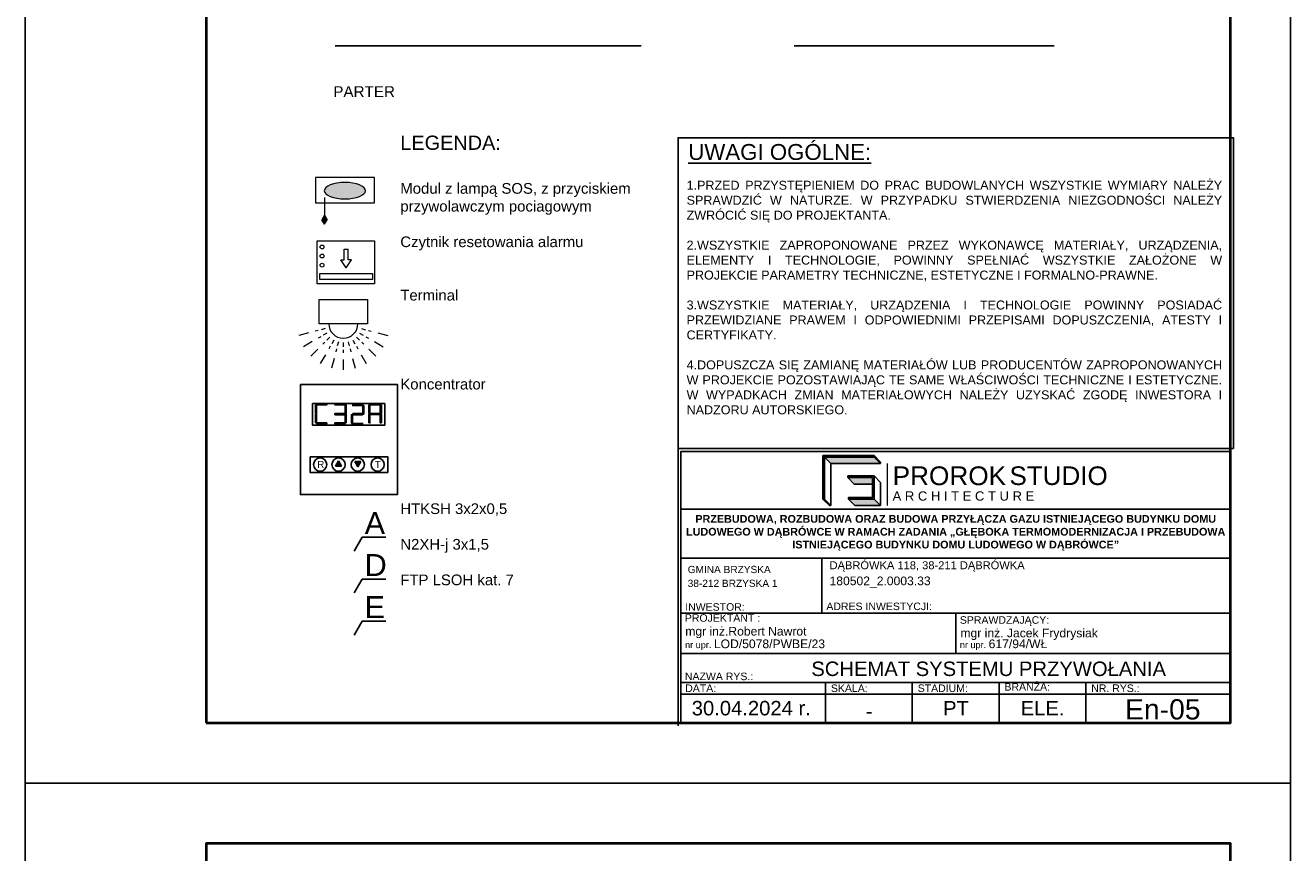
# Model space of a CAD drawing. Header units: millimetres. Extents: x 22250 to 51280, y -5012 to 7692.
# Tile 156 of 183: x 50230 to 51280, y 1581 to 2268. Entities that reach past the tile are written whole.
import ezdxf

# ---------------------------------------------------------------- set-up
doc = ezdxf.new("R2010")
doc.units = ezdxf.units.MM
doc.linetypes.add('DASHED', pattern=[19.05, 12.7, -6.35])
doc.layers.add('!00 SYSTEM PRZYWOŁAWCZY', color=6, linetype='Continuous', lineweight=18)
doc.layers.add('technologia - elektryka', color=6, linetype='Continuous', lineweight=35)
for name, color, linetype in [('-RAMKI', 250, 'Continuous'), ('00 KD SSWiN CCTV', 251, 'Continuous'), ('E-4', 3, 'Continuous'), ('E_Elektryka', 1, 'Continuous')]:
    doc.layers.add(name, color=color, linetype=linetype)
doc.layers.add('000_HATCH', color=253, linetype='Continuous', lineweight=5, transparency=0.5)
doc.styles.add('CGothic', font='GOTHIC.TTF')
doc.styles.add('romans', font='romans.shx')
doc.styles.get("Standard").update_dxf_attribs({"font": 'arial.ttf'})

# ---------------------------------------------------------------- blocks, each defined once
blk = doc.blocks.new('1049-121')
at = {"layer": '!00 SYSTEM PRZYWOŁAWCZY', "lineweight": 15}
h = blk.add_hatch(color=6, dxfattribs=at)
h.dxf.hatch_style = 1
h.set_gradient(color1=(255, 0, 255), color2=(255, 0, 255), tint=1)
edge = h.paths.add_edge_path()
edge.add_ellipse((128033.8, -122807.1), major_axis=(-40.6, 0), ratio=0.402615, start_angle=0, end_angle=360)
h = blk.add_hatch(color=6, dxfattribs=at)
h.dxf.hatch_style = 1
h.set_gradient(color1=(255, 0, 255), color2=(255, 0, 255), tint=1)
h.paths.add_polyline_path([(128073.8, -122855.6), (128068.7, -122864.5), (128073.8, -122873.3), (128078.9, -122864.5)])
at = {"layer": '!00 SYSTEM PRZYWOŁAWCZY', "color": 6, "lineweight": 15}
for p, q in [((128073.8, -122820.2), (128073.8, -122855.6)), ((128073.8, -122855.6), (128068.7, -122864.5)), ((128073.8, -122873.3), (128068.7, -122864.5)), ((128073.8, -122855.6), (128078.9, -122864.5)), ((128073.8, -122873.3), (128078.9, -122864.5))]:
    blk.add_line(p, q, dxfattribs=at)
blk.add_lwpolyline([(127975.6, -122781.1), (128091.9, -122781.1), (128091.9, -122830.9), (127975.6, -122830.9)], close=True, dxfattribs=at)
blk.add_ellipse((128033.8, -122807.1), major_axis=(-40.6, 0), ratio=0.402615, dxfattribs=at)
blk = doc.blocks.new('A$C00C16DBB')
at = {"layer": 'technologia - elektryka', "lineweight": 15}
for p, q in [((12.89, 26.31), (11.05, 25.82)), ((17.59, 27.57), (14.86, 26.84)), ((41.99, 27.57), (44.72, 26.84)), ((46.69, 26.31), (48.54, 25.82)), ((6.57, 24.62), (0, 22.86)), ((8.97, 18.82), (3.08, 15.42)), ((14.64, 22.09), (12.99, 21.14)), ((17.42, 18.47), (16.07, 17.12)), ((18.85, 24.53), (16.41, 23.11)), ((20.86, 21.91), (18.86, 19.91)), ((23.48, 19.9), (22.06, 17.46)), ((26.52, 18.64), (25.79, 15.91)), ((29.79, 18.21), (29.79, 15.38)), ((33.06, 18.64), (33.79, 15.91)), ((36.11, 19.9), (37.52, 17.46)), ((38.72, 21.91), (40.72, 19.91)), ((40.73, 24.53), (43.18, 23.11)), ((42.16, 18.47), (43.52, 17.12)), ((44.94, 22.09), (46.6, 21.14)), ((50.61, 18.82), (56.5, 15.42)), ((53.02, 24.62), (59.58, 22.86)), ((12.79, 13.84), (7.98, 9.03)), ((17.77, 10.02), (14.37, 4.13)), ((21.04, 15.69), (20.09, 14.03)), ((25.26, 13.94), (24.77, 12.1)), ((29.79, 13.35), (29.79, 11.43)), ((34.32, 13.94), (34.82, 12.1)), ((38.54, 15.69), (39.5, 14.03)), ((41.81, 10.02), (45.21, 4.13)), ((46.79, 13.84), (51.6, 9.03)), ((23.57, 7.62), (21.81, 1.05)), ((29.79, 6.8), (29.79, 0)), ((36.02, 7.62), (37.77, 1.05))]:
    blk.add_line(p, q, dxfattribs=at)
blk.add_lwpolyline([(13.56, 47.08), (46.03, 47.08), (46.03, 30.84), (13.56, 30.84)], close=True, dxfattribs=at)
blk.add_arc((29.79, 30.84), 9.74, 180, 0, dxfattribs=at)
blk = doc.blocks.new('1049-062')
at = {"layer": '!00 SYSTEM PRZYWOŁAWCZY', "color": 6, "lineweight": 15}
for p, q in [((128029, -122927.5), (128029, -122906.6)), ((128029, -122906.6), (128036.9, -122906.6)), ((128036.9, -122927.5), (128036.9, -122906.6)), ((128033, -122943.2), (128022.3, -122927.5)), ((128022.3, -122927.5), (128029, -122927.5)), ((128033, -122943.2), (128043.7, -122927.5)), ((128043.7, -122927.5), (128036.9, -122927.5))]:
    blk.add_line(p, q, dxfattribs=at)
for points in [[(127975.6, -122890.1), (128088.7, -122890.1), (128088.7, -122974.6), (127975.6, -122974.6)], [(127981.3, -122954.7), (128084.6, -122954.7), (128084.6, -122966.4), (127981.3, -122966.4)]]:
    blk.add_lwpolyline(points, close=True, dxfattribs=at)
for centre in [(127985.5, -122902.3), (127985.5, -122920.2), (127985.5, -122938.1)]:
    blk.add_circle(centre, 3.76, dxfattribs=at)
blk = doc.blocks.new('Koncentrator')
h = blk.add_hatch(color=1)
h.dxf.hatch_style = 1
h.set_gradient(color1=(255, 0, 0), color2=(255, 0, 0), tint=1)
h.paths.add_polyline_path([(2328.79, 2568.06), (2326.6, 2564.37), (2330.98, 2564.37)])
h = blk.add_hatch(color=1)
h.dxf.hatch_style = 1
h.set_gradient(color1=(255, 0, 0), color2=(255, 0, 0), tint=1)
h.paths.add_polyline_path([(2342.54, 2563.96), (2344.73, 2567.65), (2340.35, 2567.65)])
at = {"color": 1}
for p, q in [((2326.6, 2564.37), (2328.79, 2568.06)), ((2330.98, 2564.37), (2328.79, 2568.06)), ((2344.73, 2567.65), (2340.35, 2567.65)), ((2340.35, 2567.65), (2342.54, 2563.96)), ((2344.73, 2567.65), (2342.54, 2563.96)), ((2326.6, 2564.37), (2330.98, 2564.37))]:
    blk.add_line(p, q, dxfattribs=at)
at = {"color": 1, "ltscale": 5}
for points in [[(2301.49, 2622.93), (2370.95, 2622.93), (2370.95, 2543.97), (2301.49, 2543.97)], [(2310.16, 2609.27), (2361.91, 2609.27), (2361.91, 2593.63), (2310.16, 2593.63)], [(2312.29, 2601.99), (2312.29, 2608.22), (2313.06, 2608.22), (2313.06, 2601.99)], [(2313.24, 2608.99), (2320.33, 2608.99), (2320.33, 2608.22), (2313.24, 2608.22)], [(2326.23, 2608.99), (2333.32, 2608.99), (2333.32, 2608.22), (2326.23, 2608.22)], [(2334.27, 2601.99), (2334.27, 2608.22), (2333.49, 2608.22), (2333.49, 2601.99)], [(2338.91, 2608.6), (2346, 2608.6), (2346, 2607.83), (2338.91, 2607.83)], [(2346.95, 2601.6), (2346.95, 2607.83), (2346.18, 2607.83), (2346.18, 2601.6)], [(2350.5, 2601.99), (2350.5, 2608.22), (2351.27, 2608.22), (2351.27, 2601.99)], [(2351.45, 2608.99), (2358.54, 2608.99), (2358.54, 2608.22), (2351.45, 2608.22)], [(2359.48, 2601.99), (2359.48, 2608.22), (2358.71, 2608.22), (2358.71, 2601.99)], [(2312.29, 2595.38), (2312.29, 2601.61), (2313.06, 2601.61), (2313.06, 2595.38)], [(2313.24, 2595.38), (2320.33, 2595.38), (2320.33, 2594.61), (2313.24, 2594.61)], [(2326.23, 2602), (2333.32, 2602), (2333.32, 2601.23), (2326.23, 2601.23)], [(2326.23, 2595.38), (2333.32, 2595.38), (2333.32, 2594.61), (2326.23, 2594.61)], [(2334.27, 2595.38), (2334.27, 2601.61), (2333.49, 2601.61), (2333.49, 2595.38)], [(2337.96, 2594.99), (2337.96, 2601.22), (2338.74, 2601.22), (2338.74, 2594.99)], [(2338.91, 2602), (2346, 2601.99), (2346, 2601.22), (2338.91, 2601.22)], [(2338.91, 2594.99), (2346, 2594.99), (2346, 2594.22), (2338.91, 2594.22)], [(2350.5, 2595.38), (2350.5, 2601.61), (2351.27, 2601.61), (2351.27, 2595.38)], [(2351.45, 2602.07), (2358.54, 2602.07), (2358.54, 2601.3), (2351.45, 2601.3)], [(2359.48, 2595.38), (2359.48, 2601.61), (2358.71, 2601.61), (2358.71, 2595.38)], [(2308.4, 2571.09), (2364.04, 2571.09), (2364.04, 2559.84), (2308.4, 2559.84)]]:
    blk.add_lwpolyline(points, close=True, dxfattribs=at)
for centre in [(2315.62, 2565.47), (2328.79, 2565.47), (2342.54, 2565.47), (2356.8, 2565.47)]:
    blk.add_circle(centre, 4.75, dxfattribs=at)
at = {"color": 1, "char_height": 5.07, "attachment_point": 1}
for s, insert in [('R', (2313.45, 2568.13)), ('T', (2354.71, 2568.13))]:
    blk.add_mtext_dynamic_manual_height_columns(s, width=0.0899, gutter_width=1, heights=[0], dxfattribs=dict(at, insert=insert))
blk = doc.blocks.new('*U586')
for p, q in [((-1, 5.26), (-1, 1)), ((-1, 3), (-1, 4))]:
    blk.add_line(p, q)
blk.add_lwpolyline([(-21, 0), (0, 0), (0, 29.7), (-21, 29.7)], close=True)
at = {"lineweight": 40}
blk.add_lwpolyline([(-18, 1), (-1, 1), (-1, 28.7), (-18, 28.7)], close=True, dxfattribs=at)
blk = doc.blocks.new('*U957')
for p, q in [((-1, 5.26), (-1, 1)), ((-1, 3), (-1, 4))]:
    blk.add_line(p, q)
blk.add_lwpolyline([(-21, 0), (0, 0), (0, 29.7), (-21, 29.7)], close=True)
at = {"lineweight": 40}
blk.add_lwpolyline([(-18, 1), (-1, 1), (-1, 28.7), (-18, 28.7)], close=True, dxfattribs=at)
blk = doc.blocks.new('LOGO_PROROK')
h = blk.add_hatch(color=256)
h.dxf.hatch_style = 1
h.paths.add_polyline_path([(302, 572), (302, 588), (35, 588), (35, 121), (52, 121), (52, 572)])
h = blk.add_hatch(color=117)
h.dxf.hatch_style = 1
h.paths.add_polyline_path([(52, 572), (122, 502), (388, 502), (318, 572)])
h = blk.add_hatch(color=256)
h.dxf.hatch_style = 1
h.paths.add_polyline_path([(302, 588), (302, 572), (318, 572), (585, 572), (585, 588)])
h.paths.add_polyline_path([(585, 121), (585, 369), (302, 369), (302, 352), (568, 352), (568, 137), (310, 137), (310, 121)])
h = blk.add_hatch(color=117)
h.dxf.hatch_style = 1
h.paths.add_polyline_path([(318, 572), (388, 502), (655, 502), (585, 572)])
h = blk.add_hatch(color=256)
h.dxf.hatch_style = 1
h.paths.add_polyline_path([(585, 588), (585, 572), (655, 502), (655, 518)])
h = blk.add_hatch(color=117)
h.dxf.hatch_style = 1
h.paths.add_polyline_path([(568, 352), (302, 352), (372, 282), (568, 282)])
h = blk.add_hatch(color=117)
h.dxf.hatch_style = 1
h.paths.add_polyline_path([(52, 121), (35, 121), (105, 51), (122, 51)])
h = blk.add_hatch(color=117)
h.dxf.hatch_style = 1
h.paths.add_polyline_path([(655, 51), (585, 121), (310, 121), (380, 51)])
for p, q in [((52, 572), (122, 502)), ((302, 572), (302, 588)), ((585, 588), (655, 518)), ((585, 572), (655, 502)), ((122, 502), (388, 502)), ((122, 502), (122, 51)), ((388, 502), (655, 502)), ((655, 502), (655, 518)), ((302, 369), (302, 352)), ((459, 369), (302, 369)), ((302, 352), (372, 282)), ((459, 352), (302, 352)), ((372, 282), (568, 282)), ((585, 369), (655, 299)), ((655, 51), (655, 299)), ((35, 121), (105, 51)), ((52, 121), (122, 51)), ((122, 51), (105, 51)), ((310, 121), (380, 51)), ((380, 51), (655, 51)), ((585, 121), (655, 51))]:
    blk.add_line(p, q)
at = {"lineweight": 20}
blk.add_line((724, 502), (724, 51), dxfattribs=at)
for points in [[(318, 572), (302, 572), (302, 572), (52, 572), (52, 121), (35, 121), (35, 588), (585, 588), (585, 572), (318, 572)], [(568, 352), (459, 352), (459, 369), (585, 369), (585, 121), (310, 121), (310, 137), (568, 137)]]:
    blk.add_lwpolyline(points, close=True)
at = {"insert": (784, 472), "char_height": 201.4, "attachment_point": 1}
blk.add_mtext_dynamic_manual_height_columns('PROROK', width=3506.2, gutter_width=10.9, heights=[0], dxfattribs=at)
at = {"color": 117, "insert": (2039, 472), "char_height": 200, "attachment_point": 1}
blk.add_mtext_dynamic_manual_height_columns('STUDIO', width=3506.2, gutter_width=10.9, heights=[0], dxfattribs=at)
at = {"lineweight": 20, "insert": (784, 204), "char_height": 100, "attachment_point": 1}
blk.add_mtext_dynamic_manual_height_columns('A R C H I T E C T U R E', width=3506.2, gutter_width=10.9, heights=[0], dxfattribs=at)
blk = doc.blocks.new('RAMKA1')
for p, q in [((598.49, 580.51), (693.49, 580.51)), ((598.49, 572.05), (693.49, 572.05)), ((622.87, 562.55), (622.87, 572.05)), ((598.49, 562.55), (693.49, 562.55)), ((645.99, 562.55), (645.99, 555.55)), ((598.49, 555.55), (693.49, 555.55)), ((598.49, 550.55), (693.49, 550.55)), ((623.49, 550.55), (623.49, 543.55)), ((638.49, 550.55), (638.49, 543.55)), ((653.49, 550.55), (653.49, 543.55)), ((668.49, 550.55), (668.49, 543.55)), ((598.49, 548.55), (693.49, 548.55))]:
    blk.add_line(p, q)
for points in [[(597.99, 591.01), (693.99, 591.01), (693.99, 644.74), (597.99, 644.74)], [(598.49, 543.55), (598.49, 590.51), (693.49, 590.51), (693.49, 543.55)]]:
    blk.add_lwpolyline(points, close=True)
blk.add_lwpolyline([(597.99, 543.05), (597.99, 591.01), (693.99, 591.01)])
at = {"xscale": 0.01609849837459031, "yscale": 0.01609849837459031, "zscale": 0.01609849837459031}
blk.add_blockref('LOGO_PROROK', (622.46, 580.31), dxfattribs=at)
at = {"layer": '-RAMKI', "attachment_point": 1}
for s, insert, char_height, width, style in [('{\\fArial|b0|i0|c0|p34;\\LUWAGI OGÓLNE:}', (599.76, 643.65), 2.7519, 86.4064, 'CGothic'), ('\\pxqj;{\\fArial|b0|i0|c238|p34;\\W1;1.PRZED PRZYSTĘPIENIEM DO PRAC BUDOWLANYCH WSZYSTKIE WYMIARY NALEŻY SPRAWDZIĆ W NATURZE. W PRZYPADKU STWIERDZENIA NIEZGODNOŚCI NALEŻY ZWRÓCIĆ SIĘ DO PROJEKTANTA.\\P\\P2.WSZYSTKIE ZAPROPONOWANE PRZEZ WYKONAWCĘ MATERIAŁY, URZĄDZENIA, ELEMENTY I TECHNOLOGIE, POWINNY SPEŁNIAĆ WSZYSTKIE ZAŁOŻONE W PROJEKCIE PARAMETRY TECHNICZNE, ESTETYCZNE I FORMALNO-PRAWNE.\\P\\P3.WSZYSTKIE MATERIAŁY, URZĄDZENIA I TECHNOLOGIE POWINNY POSIADAĆ PRZEWIDZIANE PRAWEM I ODPOWIEDNIMI PRZEPISAMI DOPUSZCZENIA, ATESTY I CERTYFIKATY.\\P\\P4.DOPUSZCZA SIĘ ZAMIANĘ MATERIAŁÓW LUB PRODUCENTÓW ZAPROPONOWANYCH W PROJEKCIE POZOSTAWIAJĄC TE SAME WŁAŚCIWOŚCI TECHNICZNE I ESTETYCZNE. W WYPADKACH ZMIAN MATERIAŁOWYCH NALEŻY UZYSKAĆ ZGODĘ INWESTORA I NADZORU AUTORSKIEGO.}', (599.47, 637.3), 1.55283, 92.3017, 'romans')]:
    blk.add_mtext(s, dxfattribs=dict(at, insert=insert, char_height=char_height, width=width, style=style))
for s, width, heights, insert, char_height, attachment_point in [('\\pxsm1;{\\fArial|b1|i0|c238|p34;PRZEBUDOWA, ROZBUDOWA ORAZ BUDOWA PRZYŁĄCZA GAZU ISTNIEJĄCEGO BUDYNKU DOMU LUDOWEGO W DĄBRÓWCE W RAMACH ZADANIA „GŁĘBOKA TERMOMODERNIZACJA I PRZEBUDOWA ISTNIEJĄCEGO BUDYNKU DOMU LUDOWEGO W DĄBRÓWCE”}', 95, [24.29], (645.99, 579.5), 1.33333, 2), ('\\pxa0.25,sm1.15;{\\H0.91667x;DĄBRÓWKA 118, 38-211 DĄBRÓWKA}\\P\\pa0,s*;180502_2.0003.33', 68.3598, [0], (624.18, 571.5), 1.5, 1), ('\\pxa0.25,sm1.15;{\\H0.83333x;GMINA BRZYSKA\\P\\pa0,s*;38-212 BRZYSKA 1}', 46.9954, [0], (599.66, 570.71), 1.5, 1), ('ADRES INWESTYCJI:', 28.4215, [0], (623.63, 564.36), 1.3, 1), ('PROJEKTANT :', 28.4215, [0], (599.17, 562.35), 1.3, 1), ('INWESTOR:', 28.4215, [0], (599.23, 564.25), 1.3, 1), ('SPRAWDZAJĄCY:', 28.4215, [0], (646.71, 562), 1.3, 1), ('mgr inż.Robert Nawrot', 32.615, [0], (599.24, 560.16), 1.5, 1), ('mgr inż. Jacek Frydrysiak', 28.4215, [0], (646.81, 559.85), 1.5, 1), ('\\pxa0.58333,sm1.15;{\\H0.75x;nr upr. }LOD/5078/PWBE/23', 47.9358, [0], (599.21, 557.98), 1.5, 1), ('\\pxa0.58333,sm1.15;{\\H0.75x;nr upr. }617/94/WŁ', 47.9358, [0], (646.71, 557.98), 1.5, 1), ('NAZWA RYS.:', 28.4215, [0], (599.18, 552.25), 1.3, 1), ('DATA:', 28.4215, [0], (599.23, 550.2), 1.3, 1), ('SKALA:', 28.4215, [0], (624.42, 550.2), 1.3, 1), ('STADIUM:', 28.4215, [0], (639.42, 550.2), 1.3, 1), ('BRANŻA:', 28.4215, [0], (654.42, 550.44), 1.3, 1), ('NR. RYS.:', 28.4215, [0], (669.42, 550.2), 1.3, 1), ('30.04.2024 r.', 28.4215, [0], (610.65, 546.09), 2.5, 5), ('PT', 28.4215, [0], (646.04, 546.09), 2.5, 5), ('\\pxqc;ELE.', 15, [5], (661, 546.1), 2.5, 5)]:
    blk.add_mtext_dynamic_manual_height_columns(s, width=width, gutter_width=12.5, heights=heights, dxfattribs=dict(insert=insert, char_height=char_height, attachment_point=attachment_point))

msp = doc.modelspace()

# ---------------------------------------------------------------- linework, layer by layer
at = {"color": 1}
for p, q in [((50503.2, 1831.2), (50509.8, 1842.6)), ((50509.8, 1842.6), (50529.4, 1842.6)), ((50503.2, 1796.4), (50509.8, 1807.8)), ((50509.8, 1807.8), (50529.4, 1807.8)), ((50503.2, 1761.5), (50509.8, 1773)), ((50509.8, 1773), (50529.4, 1773))]:
    msp.add_line(p, q, dxfattribs=at)
at = {"layer": '000_HATCH', "ltscale": 2}
msp.add_lwpolyline([(51280.2, 1638.5), (50230.2, 1638.5)], dxfattribs=at)
at = {"layer": 'E_Elektryka', "color": 0, "linetype": 'DASHED', "ltscale": 20}
msp.add_line((50487.3, 2250.4), (51084, 2250.4), dxfattribs=at)

# ---------------------------------------------------------------- block references
at = {"layer": '!00 SYSTEM PRZYWOŁAWCZY', "lineweight": 15, "yscale": 0.4213755, "zscale": 0.4213755}
for name, p, xscale in [('1049-121', (104445.7, 53878.2), -0.4213755), ('1049-062', (-3453.5, 53871.6), 0.4213755)]:
    msp.add_blockref(name, p, dxfattribs=dict(at, xscale=xscale))
for name, p, xscale, yscale, zscale in [('*U586', (51280.2, 1638.5), 50, 50, 50), ('RAMKA1', (47901.5, -920.5), 4.800000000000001, 4.800000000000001, 4.800000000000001), ('Koncentrator', (47794.3, -1066.9), 1.157625, 1.157625, 1.157625), ('*U957', (51280.2, 153.5), 50, 50, 50)]:
    msp.add_blockref(name, p, dxfattribs=dict(xscale=xscale, yscale=yscale, zscale=zscale))
at = {"layer": 'E-4', "xscale": 1.238328, "yscale": 1.238328, "zscale": 1.238328}
msp.add_blockref('A$C00C16DBB', (50457.2, 1981.7), dxfattribs=at)

# ---------------------------------------------------------------- texts
msp.add_text('PARTER ', height=9.03).set_placement((50485.8, 2208))
for s, width, gutter_width, heights, insert, char_height, attachment_point in [('LEGENDA:\\P\\P{\\H0.75x;Modul z lampą SOS, z przyciskiem \\Pprzywolawczym pociagowym\\P\\PCzytnik resetowania alarmu\\P\\P\\PTerminal \\P\\P\\P\\P\\PKoncentrator \\P\\P\\P\\P\\P\\P\\PHTKSH 3x2x0,5\\P\\PN2XH-j 3x1,5\\P\\PFTP LSOH kat. 7}', 446.599, 0.984, [0], (50541.4, 2176), 11.812, 1), ('\\pxqc;SCHEMAT SYSTEMU PRZYWOŁANIA', 456, 60, [7], (51029.6, 1733.4), 12, 5), ('En-05', 136.423, 60, [0], (51174.1, 1699.7), 16.8, 5), ('-', 136.423, 60, [0], (50930.5, 1698.2), 12, 5)]:
    msp.add_mtext_dynamic_manual_height_columns(s, width=width, gutter_width=gutter_width, heights=heights, dxfattribs=dict(insert=insert, char_height=char_height, attachment_point=attachment_point))
at = {"layer": '00 KD SSWiN CCTV', "color": 1}
for s, p in [('A', (50511.8, 1845.3)), ('D', (50511.8, 1810.5)), ('E', (50511.8, 1775.6))]:
    msp.add_text(s, height=18.2, dxfattribs=at).set_placement(p)

doc.saveas('drawing.dxf')
